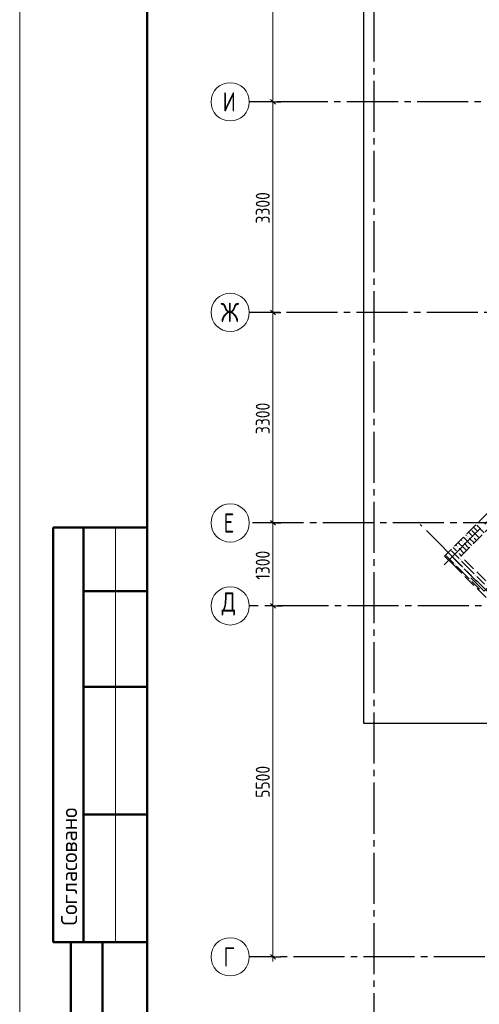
# Model space of a CAD drawing. Header units: millimetres. Extents: x 0 to 40165, y 0 to 42000.
# Tile 2 of 16: x 0 to 7205, y 8026 to 23457. Entities that reach past the tile are written whole.
import ezdxf

# ---------------------------------------------------------------- set-up
doc = ezdxf.new("R2010")
doc.units = ezdxf.units.MM
doc.linetypes.add('______2', pattern=[270, 200, -70])
doc.linetypes.add('______5', pattern=[1100, 800, -100, 100, -100])
for name, color, linetype, lineweight in [('Standard', 7, 'Continuous', 25), ('ЖБ Стена верхний уровень', 7, 'Continuous', 35), ('Обрамление проемов стержнями', 7, 'Continuous', 25), ('Оси', 40, '______5', 18)]:
    doc.layers.add(name, color=color, linetype=linetype, lineweight=lineweight)
doc.styles.add('GOST 2.304-81', font='txt')
doc.styles.add('ISOCPEUR', font='txt')

msp = doc.modelspace()

# ---------------------------------------------------------------- hatches: boundary and pattern name
at = {"layer": 'ЖБ Стена верхний уровень', "linetype": 'Continuous', "lineweight": 18, "transparency": 33554687}
for points in [[(7181, 15433), (7187, 15440), (7194, 15433), (7187, 15427)], [(6941, 15273), (6947, 15280), (6954, 15273), (6947, 15267)], [(7021, 15353), (7027, 15360), (7034, 15353), (7027, 15347)], [(7101, 15353), (7107, 15360), (7114, 15353), (7107, 15347)], [(6861, 15193), (6867, 15200), (6874, 15193), (6867, 15187)], [(6781, 15033), (6787, 15040), (6794, 15033), (6787, 15027)], [(6861, 15113), (6867, 15120), (6874, 15113), (6867, 15107)], [(6901, 14993), (6907, 15000), (6914, 14993), (6907, 14987)], [(6821, 14913), (6827, 14920), (6834, 14913), (6827, 14907)], [(6941, 14873), (6947, 14880), (6954, 14873), (6947, 14867)], [(7061, 14673), (7067, 14680), (7074, 14673), (7067, 14667)], [(7141, 14753), (7147, 14760), (7154, 14753), (7147, 14747)], [(7181, 14633), (7187, 14640), (7194, 14633), (7187, 14627)]]:
    msp.add_hatch(color=7, dxfattribs=at).paths.add_polyline_path(points, flags=16)

# ---------------------------------------------------------------- linework, layer by layer
at = {"layer": 'Standard', "color": 7, "linetype": 'Continuous', "lineweight": 13, "transparency": 33554687}
for p, q in [((3971, 22170), (3971, 25470)), ((3971, 18870), (3971, 22170)), ((3971, 15570), (3971, 18870)), ((1500, 15500), (1500, 9000)), ((3971, 14270), (3971, 15570)), ((3971, 8770), (3971, 8695))]:
    msp.add_line(p, q, dxfattribs=at)
at = {"layer": 'Standard', "color": 251, "linetype": 'Continuous', "lineweight": -3, "true_color": 0x656565, "transparency": 33554687}
for p, q in [((3971, 22170), (3846, 22170)), ((3971, 22170), (4096, 22170)), ((3971, 18870), (3846, 18870)), ((3971, 18870), (4096, 18870)), ((3971, 15570), (3846, 15570)), ((3971, 15570), (4096, 15570)), ((3971, 14270), (3846, 14270)), ((3971, 14270), (4096, 14270)), ((3971, 14270), (4121, 14270)), ((3971, 8770), (3700, 8770)), ((3971, 8770), (3846, 8770)), ((3971, 8770), (4096, 8770))]:
    msp.add_line(p, q, dxfattribs=at)
at = {"layer": 'Standard', "color": 7, "linetype": 'Continuous', "lineweight": 25, "transparency": 33554687}
for p, q in [((4008, 22133), (3933, 22207)), ((4008, 18833), (3933, 18907)), ((4008, 15533), (3933, 15607)), ((4008, 14233), (3933, 14307)), ((4008, 8733), (3933, 8807))]:
    msp.add_line(p, q, dxfattribs=at)
at = {"layer": 'Standard', "color": 7, "linetype": 'Continuous', "lineweight": 50, "transparency": 33554687}
for p, q in [((2000, 15500), (527, 15500)), ((527, 15500), (527, 9000)), ((527, 15500), (527, 9000)), ((1000, 15500), (1000, 9000)), ((2000, 14500), (1000, 14500)), ((2000, 13000), (1000, 13000)), ((2000, 11000), (1000, 11000)), ((0, 9000), (6, 9000)), ((527, 9000), (2000, 9000)), ((800, 500), (800, 9000)), ((800, 500), (800, 9000)), ((1300, 500), (1300, 9000))]:
    msp.add_line(p, q, dxfattribs=at)
at = {"layer": 'Standard', "color": 7, "linetype": 'Continuous', "lineweight": 13, "transparency": 33554687}
msp.add_lwpolyline([(0, 0), (29700, 0), (29700, 42000), (0, 42000), (0, 0)], close=True, dxfattribs=at)
at = {"layer": 'Standard', "color": 7, "linetype": 'Continuous', "lineweight": 50, "transparency": 33554687}
msp.add_lwpolyline([(2000, 41500), (29200, 41500), (29200, 500), (2000, 500), (2000, 41500)], close=True, dxfattribs=at)
at = {"layer": 'Standard', "color": 254, "linetype": 'Continuous', "lineweight": 25, "true_color": 0xc4c4ff, "transparency": 33554687}
msp.add_lwpolyline([(5391, 12430), (18669, 12430), (18669, 40400), (5391, 40400), (5391, 12430)], dxfattribs=at)
at = {"layer": 'Standard', "color": 251, "linetype": 'Continuous', "lineweight": -3, "true_color": 0x656565, "transparency": 33554687}
for points in [[(3971, 22170), (3954, 22170), (3954, 22170), (3954, 22170), (3954, 22170), (3954, 22170), (3954, 22170), (3954, 22170), (3954, 22170), (3954, 22170), (3954, 22170), (3700, 22170)], [(3971, 18870), (3954, 18870), (3954, 18870), (3954, 18870), (3954, 18870), (3954, 18870), (3954, 18870), (3954, 18870), (3954, 18870), (3954, 18870), (3954, 18870), (3954, 18870), (3954, 18870), (3700, 18870)], [(3971, 15570), (3954, 15570), (3954, 15570), (3954, 15570), (3954, 15570), (3954, 15570), (3954, 15570), (3954, 15570), (3954, 15570), (3954, 15570), (3954, 15570), (3954, 15570), (3954, 15570), (3954, 15570), (3954, 15570), (3700, 15570)]]:
    msp.add_lwpolyline(points, dxfattribs=at)
at = {"layer": 'Standard', "color": 7, "linetype": 'Continuous', "lineweight": 13, "transparency": 33554687}
msp.add_lwpolyline([(3971, 8770), (3971, 11199), (3971, 11199), (3971, 14270)], dxfattribs=at)
at = {"layer": 'ЖБ Стена верхний уровень', "color": 251, "linetype": '______2', "lineweight": 13, "true_color": 0x656565, "transparency": 33554687}
for p, q in [((12877, 21266), (6662, 15051)), ((6916, 15051), (13005, 21139)), ((6662, 15051), (6789, 14923)), ((8451, 13516), (6916, 15051)), ((6789, 14923), (8323, 13389))]:
    msp.add_line(p, q, dxfattribs=at)
at = {"layer": 'ЖБ Стена верхний уровень', "color": 9, "linetype": 'Continuous', "lineweight": 18, "true_color": 0xc7c7c7, "transparency": 33554687}
for p, q in [((7087, 15453), (7203, 15337)), ((7116, 15505), (7167, 15453)), ((7167, 15533), (7283, 15417)), ((7207, 15573), (7196, 15585)), ((6916, 15305), (6927, 15293)), ((7047, 15253), (6956, 15345)), ((6996, 15385), (7007, 15373)), ((7047, 15413), (7036, 15425)), ((7087, 15373), (7047, 15413)), ((7047, 15333), (7123, 15257)), ((7127, 15333), (7163, 15297)), ((6767, 15133), (6883, 15017)), ((6807, 15173), (6796, 15185)), ((6847, 15133), (6807, 15173)), ((6836, 15225), (6847, 15213)), ((6967, 15173), (6876, 15265)), ((6887, 15173), (6963, 15097)), ((6967, 15253), (7043, 15177)), ((6967, 15173), (7003, 15137)), ((7047, 15253), (7083, 15217)), ((6687, 15053), (6803, 14937)), ((6716, 15105), (6767, 15053)), ((6807, 15013), (6843, 14977)), ((6843, 14977), (6927, 14893)), ((6883, 15017), (6887, 15013)), ((6887, 15093), (6923, 15057)), ((7047, 14853), (6927, 14973)), ((6803, 14937), (6807, 14933)), ((6967, 14773), (6847, 14893)), ((6967, 14853), (7047, 14773)), ((7047, 14853), (7127, 14773)), ((6967, 14773), (7047, 14693)), ((7047, 14773), (7167, 14653)), ((7167, 14733), (7287, 14613)), ((7087, 14653), (7207, 14533))]:
    msp.add_line(p, q, dxfattribs=at)
at = {"layer": 'Обрамление проемов стержнями', "color": 7, "linetype": 'Continuous', "lineweight": 25, "transparency": 33554687}
msp.add_lwpolyline([(9041, 16256), (7284, 14499), (7072, 14711)], dxfattribs=at)
msp.add_lwpolyline([(9041, 16256), (7284, 14499), (7072, 14711)], dxfattribs=at)
msp.add_lwpolyline([(9041, 16256), (7284, 14499), (7072, 14711)], dxfattribs=at)
msp.add_lwpolyline([(9041, 16256), (7284, 14499), (7072, 14711)], dxfattribs=at)
at = {"layer": 'Оси', "color": 8, "linetype": '______5', "lineweight": -3, "transparency": 33554687}
for p, q in [((5551, 40100), (5551, 7060)), ((6655, 14916), (14570, 22832)), ((12531, 22170), (3600, 22170)), ((11581, 18870), (3600, 18870)), ((18751, 15570), (3600, 15570)), ((13164, 8661), (6277, 15548)), ((6655, 14916), (6655, 14916)), ((6655, 14916), (6655, 14916)), ((16941, 14270), (3600, 14270)), ((16941, 14270), (3600, 14270)), ((16091, 8770), (3600, 8770))]:
    msp.add_line(p, q, dxfattribs=at)
at = {"layer": 'Оси', "color": 7, "linetype": 'Continuous', "lineweight": 13, "transparency": 33554687}
for centre in [(3300, 22170), (3300, 18870), (3300, 15570), (3300, 14270), (3300, 14270), (3300, 8770)]:
    msp.add_circle(centre, 300, dxfattribs=at)

# ---------------------------------------------------------------- texts
at = {"layer": 'Standard', "color": 7, "linetype": 'Continuous', "lineweight": 25, "transparency": 33554687, "char_height": 220, "attachment_point": 7, "rotation": 90, "style": 'GOST 2.304-81'}
for s, insert, width in [('3300', (3921, 20262), 641.48), ('3300', (3921, 16962), 641.48), ('1300', (3920, 14678), 610.17), ('5500', (3921, 11262), 641.48)]:
    msp.add_mtext(s, dxfattribs=dict(at, insert=insert, width=width))
at = {"layer": 'Standard', "color": 7, "linetype": 'Continuous', "lineweight": 50, "transparency": 33554687, "insert": (900, 9261), "char_height": 250, "width": 2071.88, "attachment_point": 7, "rotation": 90, "style": 'ISOCPEUR'}
msp.add_mtext('\\A1;{\\fISOCPEUR|i0|b0;\\H250.000000;\\W1.000000;\\C7;Согласовано}\\P', dxfattribs=at)
at = {"layer": 'Оси', "color": 7, "linetype": 'Continuous', "lineweight": 25, "transparency": 33554687, "char_height": 300, "attachment_point": 7, "style": 'ISOCPEUR'}
for s, insert, width in [('\\W0.80;И', (3180, 22020), 359.83), ('\\W0.83;Ж', (3150, 18720), 425), ('\\W0.78;Е', (3195, 15420), 326.41), ('\\W0.82;Д', (3165, 14120), 392.65), ('\\W0.78;Г', (3195, 8620), 326.41)]:
    msp.add_mtext(s, dxfattribs=dict(at, insert=insert, width=width))

doc.saveas('drawing.dxf')
